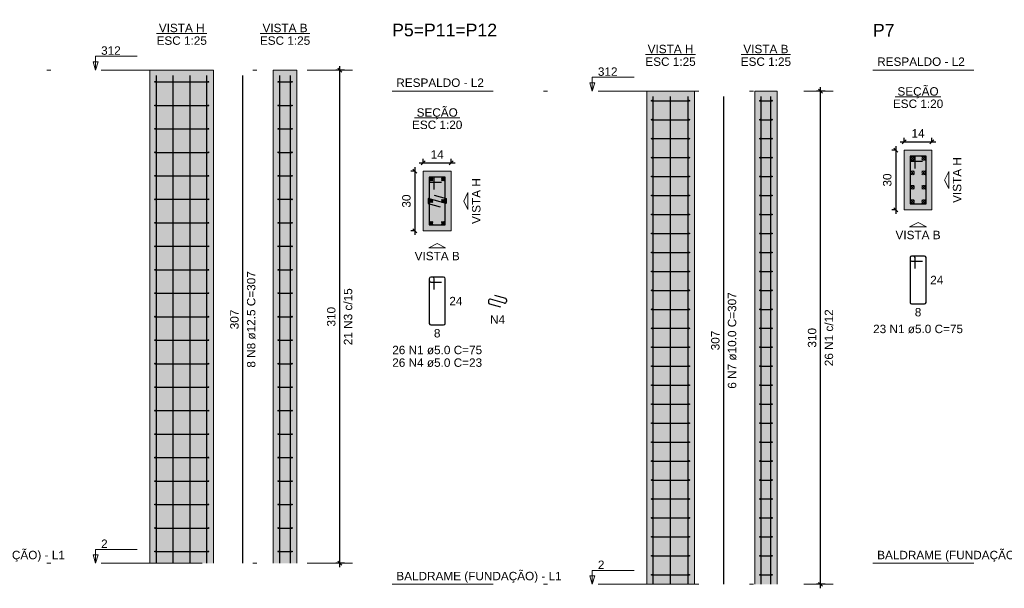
# Model space of a CAD drawing. Header units: millimetres. Extents: x 1852 to 2571, y -668 to -390.
# Tile 34 of 84: x 2165 to 2190, y -404 to -390. Entities that reach past the tile are written whole.
import ezdxf

# ---------------------------------------------------------------- set-up
doc = ezdxf.new("R2010")
doc.units = ezdxf.units.MM
doc.linetypes.add('DASHDOT', pattern=[25.4, 12.7, -6.35, 0, -6.35])
for name, color, linetype, lineweight in [('Descrição da armadura', 7, 'Continuous', 5), ('DT-Barras na forma', 1, 'Continuous', 30), ('DT-Barras no corte', 5, 'Continuous', 5), ('DT-Barras rebatidas', 1, 'Continuous', 30), ('DT-Cotas', 9, 'Continuous', 5), ('DT-Estribos na forma', 1, 'Continuous', 30), ('DT-Forma', 5, 'Continuous', 5), ('DT-Hachura seção pilares', 252, 'Continuous', 5), ('DT-Hachura vista pilares', 252, 'Continuous', 5), ('DT-Pontilhado', 9, 'DASHDOT', 5), ('DT-Textos', 7, 'Continuous', 5), ('DT-Título', 250, 'Continuous', 20), ('Textos armaduras', 7, 'Continuous', 5)]:
    doc.layers.add(name, color=color, linetype=linetype, lineweight=lineweight)
doc.styles.add('ARIAL', font='arial.ttf')
doc.styles.get("Standard").update_dxf_attribs({"font": 'arial.ttf'})
doc.dimstyles.new('UM_20.000000', dxfattribs={"dimtxt": 0.18, "dimasz": 0.1, "dimexe": 0.1, "dimexo": 0.2, "dimgap": 0, "dimtad": 1, "dimtih": 1, "dimtoh": 1, "dimdec": 1, "dimlfac": 20, "dimzin": 0, "dimdsep": 46, "dimtxsty": 'Standard', "dimcen": 0.09, "dimdle": 0.1, "dimadec": 1, "dimazin": 2, "dimtfac": 1, "dimtdec": 4, "dimtofl": 0, "dimtmove": 0, "dimatfit": 3, "dimfxl": 1, "dimtolj": 1, "dimarcsym": 0})
doc.dimstyles.new('UM_25.000000', dxfattribs={"dimtxt": 0.18, "dimasz": 0.1, "dimexe": 0.1, "dimexo": 0.2, "dimgap": 0, "dimtad": 1, "dimtih": 1, "dimtoh": 1, "dimdec": 1, "dimlfac": 25, "dimzin": 0, "dimdsep": 46, "dimtxsty": 'Standard', "dimcen": 0.09, "dimdle": 0.1, "dimadec": 1, "dimazin": 2, "dimtfac": 1, "dimtdec": 4, "dimtofl": 0, "dimtmove": 0, "dimatfit": 3, "dimfxl": 1, "dimtolj": 1, "dimarcsym": 0})

# ---------------------------------------------------------------- blocks, each defined once
blk = doc.blocks.new('_Oblique')
at = {"color": 0, "linetype": 'ByBlock', "lineweight": -2}
blk.add_line((-0.5, -0.5), (0.5, 0.5), dxfattribs=at)
blk = doc.blocks.new('*D1011')
at = {"layer": 'DT-Cotas', "color": 0, "lineweight": -2, "transparency": 16777216}
for p, q in [((2173.206, -391.305), (2172.988, -391.305)), ((2173.088, -403.805), (2173.088, -391.205)), ((2173.206, -403.705), (2172.988, -403.705))]:
    blk.add_line(p, q, dxfattribs=at)
at = {"layer": 'DT-Cotas', "color": 0, "lineweight": -2, "transparency": 16777216, "xscale": 0.1, "yscale": 0.1, "zscale": 0.1}
for p, rotation in [((2173.088, -391.305), 90), ((2173.088, -403.705), 270)]:
    blk.add_blockref('_Oblique', p, dxfattribs=dict(at, rotation=rotation))
blk = doc.blocks.new('*D1012')
at = {"layer": 'DT-Cotas', "color": 0, "lineweight": -2, "transparency": 16777216}
for p, q in [((2173.206, -391.305), (2172.988, -391.305)), ((2173.088, -403.805), (2173.088, -391.205)), ((2173.206, -403.705), (2172.988, -403.705))]:
    blk.add_line(p, q, dxfattribs=at)
at = {"layer": 'DT-Cotas', "color": 0, "lineweight": -2, "transparency": 16777216, "xscale": 0.1, "yscale": 0.1, "zscale": 0.1}
for p, rotation in [((2173.088, -391.305), 90), ((2173.088, -403.705), 270)]:
    blk.add_blockref('_Oblique', p, dxfattribs=dict(at, rotation=rotation))
blk = doc.blocks.new('*D1013')
at = {"layer": 'DT-Cotas', "color": 0, "lineweight": -2, "transparency": 16777216}
for p, q in [((2174.99, -393.846), (2174.878, -393.846)), ((2174.978, -393.746), (2174.978, -395.446)), ((2174.99, -395.346), (2174.878, -395.346))]:
    blk.add_line(p, q, dxfattribs=at)
at = {"layer": 'DT-Cotas', "color": 0, "lineweight": -2, "transparency": 16777216, "xscale": 0.1, "yscale": 0.1, "zscale": 0.1}
for p, rotation in [((2174.978, -393.846), 90), ((2174.978, -395.346), 270)]:
    blk.add_blockref('_Oblique', p, dxfattribs=dict(at, rotation=rotation))
at = {"layer": 'DT-Cotas', "color": 7, "transparency": 16777216, "insert": (2174.766, -394.596), "char_height": 0.2118, "attachment_point": 5, "rotation": 90, "style": 'ARIAL'}
blk.add_mtext('\\A1;30', dxfattribs=at)
blk = doc.blocks.new('*D1014')
at = {"layer": 'DT-Cotas', "color": 0, "lineweight": -2, "transparency": 16777216}
for p, q in [((2175.19, -393.646), (2175.19, -393.534)), ((2175.89, -393.646), (2175.89, -393.534)), ((2175.09, -393.634), (2175.99, -393.634))]:
    blk.add_line(p, q, dxfattribs=at)
at = {"layer": 'DT-Cotas', "color": 0, "lineweight": -2, "transparency": 16777216, "xscale": 0.1, "yscale": 0.1, "zscale": 0.1, "rotation": 180}
blk.add_blockref('_Oblique', (2175.19, -393.634), dxfattribs=at)
at = {"layer": 'DT-Cotas', "color": 0, "lineweight": -2, "transparency": 16777216, "xscale": 0.1, "yscale": 0.1, "zscale": 0.1}
blk.add_blockref('_Oblique', (2175.89, -393.634), dxfattribs=at)
at = {"layer": 'DT-Cotas', "color": 7, "transparency": 16777216, "insert": (2175.54, -393.423), "char_height": 0.2118, "attachment_point": 5, "rotation": 0.0057, "style": 'ARIAL'}
blk.add_mtext('\\A1;14', dxfattribs=at)
blk = doc.blocks.new('*D1015')
at = {"layer": 'DT-Cotas', "color": 0, "lineweight": -2, "transparency": 16777216}
for p, q in [((2185.303, -391.834), (2185.086, -391.834)), ((2185.186, -404.334), (2185.186, -391.734)), ((2185.303, -404.234), (2185.086, -404.234))]:
    blk.add_line(p, q, dxfattribs=at)
at = {"layer": 'DT-Cotas', "color": 0, "lineweight": -2, "transparency": 16777216, "xscale": 0.1, "yscale": 0.1, "zscale": 0.1}
for p, rotation in [((2185.186, -391.834), 90), ((2185.186, -404.234), 270)]:
    blk.add_blockref('_Oblique', p, dxfattribs=dict(at, rotation=rotation))
blk = doc.blocks.new('*D1016')
at = {"layer": 'DT-Cotas', "color": 0, "lineweight": -2, "transparency": 16777216}
for p, q in [((2185.303, -391.834), (2185.086, -391.834)), ((2185.186, -404.334), (2185.186, -391.734)), ((2185.303, -404.234), (2185.086, -404.234))]:
    blk.add_line(p, q, dxfattribs=at)
at = {"layer": 'DT-Cotas', "color": 0, "lineweight": -2, "transparency": 16777216, "xscale": 0.1, "yscale": 0.1, "zscale": 0.1}
for p, rotation in [((2185.186, -391.834), 90), ((2185.186, -404.234), 270)]:
    blk.add_blockref('_Oblique', p, dxfattribs=dict(at, rotation=rotation))
blk = doc.blocks.new('*D1017')
at = {"layer": 'DT-Cotas', "color": 0, "lineweight": -2, "transparency": 16777216}
for p, q in [((2187.087, -393.317), (2186.975, -393.317)), ((2187.075, -393.217), (2187.075, -394.917)), ((2187.087, -394.817), (2186.975, -394.817))]:
    blk.add_line(p, q, dxfattribs=at)
at = {"layer": 'DT-Cotas', "color": 0, "lineweight": -2, "transparency": 16777216, "xscale": 0.1, "yscale": 0.1, "zscale": 0.1}
for p, rotation in [((2187.075, -393.317), 90), ((2187.075, -394.817), 270)]:
    blk.add_blockref('_Oblique', p, dxfattribs=dict(at, rotation=rotation))
at = {"layer": 'DT-Cotas', "color": 7, "transparency": 16777216, "insert": (2186.863, -394.067), "char_height": 0.2118, "attachment_point": 5, "rotation": 90, "style": 'ARIAL'}
blk.add_mtext('\\A1;30', dxfattribs=at)
blk = doc.blocks.new('*D1018')
at = {"layer": 'DT-Cotas', "color": 0, "lineweight": -2, "transparency": 16777216}
for p, q in [((2187.187, -393.105), (2188.087, -393.105)), ((2187.287, -393.117), (2187.287, -393.005)), ((2187.987, -393.117), (2187.987, -393.005))]:
    blk.add_line(p, q, dxfattribs=at)
at = {"layer": 'DT-Cotas', "color": 0, "lineweight": -2, "transparency": 16777216, "xscale": 0.1, "yscale": 0.1, "zscale": 0.1, "rotation": 180}
blk.add_blockref('_Oblique', (2187.287, -393.105), dxfattribs=at)
at = {"layer": 'DT-Cotas', "color": 0, "lineweight": -2, "transparency": 16777216, "xscale": 0.1, "yscale": 0.1, "zscale": 0.1}
blk.add_blockref('_Oblique', (2187.987, -393.105), dxfattribs=at)
at = {"layer": 'DT-Cotas', "color": 7, "transparency": 16777216, "insert": (2187.637, -392.893), "char_height": 0.2118, "attachment_point": 5, "rotation": 0.0057, "style": 'ARIAL'}
blk.add_mtext('\\A1;14', dxfattribs=at)

msp = doc.modelspace()

# ---------------------------------------------------------------- hatches: boundary and pattern name
at = {"layer": 'DT-Hachura seção pilares', "linetype": 'Continuous'}
for points in [[(2187.2871, -394.8166), (2187.2871, -394.8166), (2187.9871, -394.8166), (2187.9871, -393.3166), (2187.2871, -393.3166), (2187.2871, -394.8166)], [(2175.1896, -395.3461), (2175.1896, -395.3461), (2175.8896, -395.3461), (2175.8896, -393.8461), (2175.1896, -393.8461), (2175.1896, -395.3461)]]:
    msp.add_hatch(color=256, dxfattribs=at).paths.add_polyline_path(points)
at = {"layer": 'DT-Hachura vista pilares', "linetype": 'Continuous'}
for points in [[(2168.3123, -403.7045), (2168.3123, -391.3045), (2169.9123, -391.3045), (2169.9123, -403.7045), (2168.3123, -403.7045)], [(2171.412, -403.7045), (2171.412, -391.3045), (2172.012, -391.3045), (2172.012, -403.7045), (2171.412, -403.7045)], [(2180.8098, -404.234), (2180.8098, -391.834), (2182.0098, -391.834), (2182.0098, -404.234), (2180.8098, -404.234)], [(2183.5296, -404.234), (2183.5296, -391.834), (2184.0896, -391.834), (2184.0896, -404.234), (2183.5296, -404.234)]]:
    msp.add_hatch(color=256, dxfattribs=at).paths.add_polyline_path(points)

# ---------------------------------------------------------------- linework, layer by layer
at = {"layer": 'DT-Barras na forma'}
for points in [[(2168.4773, -403.7045), (2168.4773, -391.4405)], [(2168.9006, -403.7045), (2168.9006, -391.4405)], [(2169.3239, -403.7045), (2169.3239, -391.4405)], [(2169.7473, -403.7045), (2169.7473, -391.4405)], [(2171.577, -403.7045), (2171.577, -391.4405)], [(2171.847, -403.7045), (2171.847, -391.4405)], [(2180.9698, -404.234), (2180.9698, -391.97)], [(2181.4098, -404.234), (2181.4098, -391.97)], [(2181.8498, -404.234), (2181.8498, -391.97)], [(2183.6896, -404.234), (2183.6896, -391.97)], [(2183.9296, -404.234), (2183.9296, -391.97)], [(2187.5621, -393.7791), (2187.5621, -393.4666), (2187.4371, -393.4666), (2187.4371, -394.6666), (2187.8371, -394.6666), (2187.8371, -393.4666), (2187.4371, -393.4666), (2187.4371, -393.5916), (2187.7496, -393.5916)], [(2175.4646, -394.3086), (2175.4646, -393.9961), (2175.3396, -393.9961), (2175.3396, -395.1961), (2175.7396, -395.1961), (2175.7396, -393.9961), (2175.3396, -393.9961), (2175.3396, -394.1211), (2175.6521, -394.1211)], [(2175.4635, -394.45), (2175.7646, -394.5336), (2175.7646, -394.6586), (2175.3146, -394.5336), (2175.3146, -394.6586), (2175.6157, -394.7423)]]:
    msp.add_lwpolyline(points, dxfattribs=at)
at = {"layer": 'DT-Barras no corte'}
for p, q in [((2187.4465, -393.5698), (2187.5402, -393.476)), ((2187.4465, -393.476), (2187.5402, -393.5698)), ((2187.734, -393.5698), (2187.8277, -393.476)), ((2187.734, -393.476), (2187.8277, -393.5698)), ((2187.4465, -393.9323), (2187.5402, -393.8385)), ((2187.4465, -393.8385), (2187.5402, -393.9323)), ((2187.734, -393.9323), (2187.8277, -393.8385)), ((2187.734, -393.8385), (2187.8277, -393.9323)), ((2175.3521, -394.0836), (2175.4271, -394.0086)), ((2175.3521, -394.0086), (2175.4271, -394.0836)), ((2175.6521, -394.0836), (2175.7271, -394.0086)), ((2175.6521, -394.0086), (2175.7271, -394.0836)), ((2187.4465, -394.2948), (2187.5402, -394.201)), ((2187.4465, -394.201), (2187.5402, -394.2948)), ((2187.734, -394.2948), (2187.8277, -394.201)), ((2187.734, -394.201), (2187.8277, -394.2948)), ((2175.3521, -394.6336), (2175.4271, -394.5586)), ((2175.3521, -394.5586), (2175.4271, -394.6336)), ((2175.6521, -394.6336), (2175.7271, -394.5586)), ((2175.6521, -394.5586), (2175.7271, -394.6336)), ((2187.4465, -394.6573), (2187.5402, -394.5635)), ((2187.4465, -394.5635), (2187.5402, -394.6573)), ((2187.734, -394.6573), (2187.8277, -394.5635)), ((2187.734, -394.5635), (2187.8277, -394.6573)), ((2175.3521, -395.1836), (2175.4271, -395.1086)), ((2175.3521, -395.1086), (2175.4271, -395.1836)), ((2175.6521, -395.1836), (2175.7271, -395.1086)), ((2175.6521, -395.1086), (2175.7271, -395.1836))]:
    msp.add_line(p, q, dxfattribs=at)
for centre, radius in [((2187.4933, -393.5229), 0.0469), ((2187.7808, -393.5229), 0.0469), ((2187.4933, -393.8854), 0.0469), ((2187.7808, -393.8854), 0.0469), ((2175.3896, -394.0461), 0.0375), ((2175.6896, -394.0461), 0.0375), ((2187.4933, -394.2479), 0.0469), ((2187.7808, -394.2479), 0.0469), ((2175.3896, -394.5961), 0.0375), ((2175.6896, -394.5961), 0.0375), ((2187.4933, -394.6104), 0.0469), ((2187.7808, -394.6104), 0.0469), ((2175.3896, -395.1461), 0.0375), ((2175.6896, -395.1461), 0.0375)]:
    msp.add_circle(centre, radius, dxfattribs=at)
at = {"layer": 'DT-Barras rebatidas'}
for p, q in [((2170.6536, -403.7045), (2170.6536, -391.4405)), ((2182.7511, -404.234), (2182.7511, -391.97)), ((2187.4371, -396.019), (2187.4371, -397.144)), ((2187.4371, -396.019), (2187.4371, -396.069)), ((2187.5246, -395.9815), (2187.4746, -395.9815)), ((2187.7996, -395.9815), (2187.4746, -395.9815)), ((2187.5621, -396.294), (2187.5621, -396.019)), ((2187.8371, -397.144), (2187.8371, -396.019)), ((2187.4746, -396.1065), (2187.7496, -396.1065)), ((2175.3396, -396.5485), (2175.3396, -397.6735)), ((2175.3396, -396.5485), (2175.3396, -396.5985)), ((2175.4271, -396.511), (2175.3771, -396.511)), ((2175.7021, -396.511), (2175.3771, -396.511)), ((2175.4646, -396.8235), (2175.4646, -396.5485)), ((2175.7396, -397.6735), (2175.7396, -396.5485)), ((2175.3771, -396.636), (2175.6521, -396.636)), ((2177.2346, -397.1603), (2176.8796, -397.0617)), ((2176.981, -396.9649), (2177.2546, -397.0409)), ((2176.8321, -397.0979), (2176.8321, -397.145)), ((2176.8596, -397.1812), (2177.1332, -397.2572)), ((2177.2821, -397.077), (2177.2821, -397.1242)), ((2187.4746, -397.1815), (2187.7996, -397.1815)), ((2175.3771, -397.711), (2175.7021, -397.711))]:
    msp.add_line(p, q, dxfattribs=at)
for centre, start, end in [((2187.4746, -396.019), 90, 180), ((2187.4746, -396.019), 90, 180), ((2187.4746, -396.069), 180, 270), ((2187.5246, -396.019), 0, 90), ((2187.7996, -396.019), 0, 90), ((2175.3771, -396.5485), 90, 180), ((2175.3771, -396.5485), 90, 180), ((2175.4271, -396.5485), 0, 90), ((2175.7021, -396.5485), 0, 90), ((2175.3771, -396.5985), 180, 270), ((2176.8696, -397.0979), 74.47589, 180), ((2177.2446, -397.077), 0, 74.47589), ((2176.8696, -397.145), 180, 254.47589), ((2177.2446, -397.1242), 254.47589, 0), ((2187.4746, -397.144), 180, 270), ((2187.7996, -397.144), 270, 0), ((2175.3771, -397.6735), 180, 270), ((2175.7021, -397.6735), 270, 0)]:
    msp.add_arc(centre, 0.0375, start, end, dxfattribs=at)
at = {"layer": 'DT-Estribos na forma'}
for p, q in [((2168.4423, -391.5998), (2169.7823, -391.5998)), ((2171.542, -391.5998), (2171.882, -391.5998)), ((2180.9398, -392.0725), (2181.8798, -392.0725)), ((2183.6596, -392.0725), (2183.9596, -392.0725)), ((2168.4423, -392.1903), (2169.7823, -392.1903)), ((2171.542, -392.1903), (2171.882, -392.1903)), ((2180.9398, -392.5494), (2181.8798, -392.5494)), ((2183.6596, -392.5494), (2183.9596, -392.5494)), ((2168.4423, -392.7807), (2169.7823, -392.7807)), ((2171.542, -392.7807), (2171.882, -392.7807)), ((2180.9398, -393.0264), (2181.8798, -393.0264)), ((2183.6596, -393.0264), (2183.9596, -393.0264)), ((2168.4423, -393.3712), (2169.7823, -393.3712)), ((2171.542, -393.3712), (2171.882, -393.3712)), ((2180.9398, -393.5033), (2181.8798, -393.5033)), ((2183.6596, -393.5033), (2183.9596, -393.5033)), ((2168.4423, -393.9617), (2169.7823, -393.9617)), ((2171.542, -393.9617), (2171.882, -393.9617)), ((2180.9398, -393.9802), (2181.8798, -393.9802)), ((2183.6596, -393.9802), (2183.9596, -393.9802)), ((2168.4423, -394.5522), (2169.7823, -394.5522)), ((2171.542, -394.5522), (2171.882, -394.5522)), ((2180.9398, -394.4571), (2181.8798, -394.4571)), ((2183.6596, -394.4571), (2183.9596, -394.4571)), ((2180.9398, -394.934), (2181.8798, -394.934)), ((2183.6596, -394.934), (2183.9596, -394.934)), ((2168.4423, -395.1426), (2169.7823, -395.1426)), ((2171.542, -395.1426), (2171.882, -395.1426)), ((2180.9398, -395.411), (2181.8798, -395.411)), ((2183.6596, -395.411), (2183.9596, -395.411)), ((2168.4423, -395.7331), (2169.7823, -395.7331)), ((2171.542, -395.7331), (2171.882, -395.7331)), ((2180.9398, -395.8879), (2181.8798, -395.8879)), ((2183.6596, -395.8879), (2183.9596, -395.8879)), ((2168.4423, -396.3236), (2169.7823, -396.3236)), ((2171.542, -396.3236), (2171.882, -396.3236)), ((2180.9398, -396.3648), (2181.8798, -396.3648)), ((2183.6596, -396.3648), (2183.9596, -396.3648)), ((2168.4423, -396.9141), (2169.7823, -396.9141)), ((2171.542, -396.9141), (2171.882, -396.9141)), ((2180.9398, -396.8417), (2181.8798, -396.8417)), ((2183.6596, -396.8417), (2183.9596, -396.8417)), ((2168.4423, -397.5045), (2169.7823, -397.5045)), ((2171.542, -397.5045), (2171.882, -397.5045)), ((2180.9398, -397.3187), (2181.8798, -397.3187)), ((2183.6596, -397.3187), (2183.9596, -397.3187)), ((2180.9398, -397.7956), (2181.8798, -397.7956)), ((2183.6596, -397.7956), (2183.9596, -397.7956)), ((2168.4423, -398.095), (2169.7823, -398.095)), ((2171.542, -398.095), (2171.882, -398.095)), ((2180.9398, -398.2725), (2181.8798, -398.2725)), ((2183.6596, -398.2725), (2183.9596, -398.2725)), ((2168.4423, -398.6855), (2169.7823, -398.6855)), ((2171.542, -398.6855), (2171.882, -398.6855)), ((2180.9398, -398.7494), (2181.8798, -398.7494)), ((2183.6596, -398.7494), (2183.9596, -398.7494)), ((2168.4423, -399.276), (2169.7823, -399.276)), ((2171.542, -399.276), (2171.882, -399.276)), ((2180.9398, -399.2264), (2181.8798, -399.2264)), ((2183.6596, -399.2264), (2183.9596, -399.2264)), ((2180.9398, -399.7033), (2181.8798, -399.7033)), ((2183.6596, -399.7033), (2183.9596, -399.7033)), ((2168.4423, -399.8664), (2169.7823, -399.8664)), ((2171.542, -399.8664), (2171.882, -399.8664)), ((2180.9398, -400.1802), (2181.8798, -400.1802)), ((2183.6596, -400.1802), (2183.9596, -400.1802)), ((2168.4423, -400.4569), (2169.7823, -400.4569)), ((2171.542, -400.4569), (2171.882, -400.4569)), ((2180.9398, -400.6571), (2181.8798, -400.6571)), ((2183.6596, -400.6571), (2183.9596, -400.6571)), ((2168.4423, -401.0474), (2169.7823, -401.0474)), ((2171.542, -401.0474), (2171.882, -401.0474)), ((2180.9398, -401.134), (2181.8798, -401.134)), ((2183.6596, -401.134), (2183.9596, -401.134)), ((2168.4423, -401.6379), (2169.7823, -401.6379)), ((2171.542, -401.6379), (2171.882, -401.6379)), ((2180.9398, -401.611), (2181.8798, -401.611)), ((2183.6596, -401.611), (2183.9596, -401.611)), ((2168.4423, -402.2284), (2169.7823, -402.2284)), ((2171.542, -402.2284), (2171.882, -402.2284)), ((2180.9398, -402.0879), (2181.8798, -402.0879)), ((2183.6596, -402.0879), (2183.9596, -402.0879)), ((2180.9398, -402.5648), (2181.8798, -402.5648)), ((2183.6596, -402.5648), (2183.9596, -402.5648)), ((2168.4423, -402.8188), (2169.7823, -402.8188)), ((2171.542, -402.8188), (2171.882, -402.8188)), ((2180.9398, -403.0417), (2181.8798, -403.0417)), ((2183.6596, -403.0417), (2183.9596, -403.0417)), ((2168.4423, -403.4093), (2169.7823, -403.4093)), ((2171.542, -403.4093), (2171.882, -403.4093)), ((2180.9398, -403.5187), (2181.8798, -403.5187)), ((2183.6596, -403.5187), (2183.9596, -403.5187)), ((2180.9398, -403.9956), (2181.8798, -403.9956)), ((2183.6596, -403.9956), (2183.9596, -403.9956))]:
    msp.add_line(p, q, dxfattribs=at)
for centre in [(2168.4423, -391.5998), (2169.7823, -391.5998), (2171.542, -391.5998), (2171.882, -391.5998), (2180.9398, -392.0725), (2181.8798, -392.0725), (2183.6596, -392.0725), (2183.9596, -392.0725), (2168.4423, -392.1903), (2169.7823, -392.1903), (2171.542, -392.1903), (2171.882, -392.1903), (2180.9398, -392.5494), (2181.8798, -392.5494), (2183.6596, -392.5494), (2183.9596, -392.5494), (2168.4423, -392.7807), (2169.7823, -392.7807), (2171.542, -392.7807), (2171.882, -392.7807), (2180.9398, -393.0264), (2181.8798, -393.0264), (2183.6596, -393.0264), (2183.9596, -393.0264), (2168.4423, -393.3712), (2169.7823, -393.3712), (2171.542, -393.3712), (2171.882, -393.3712), (2180.9398, -393.5033), (2181.8798, -393.5033), (2183.6596, -393.5033), (2183.9596, -393.5033), (2168.4423, -393.9617), (2169.7823, -393.9617), (2171.542, -393.9617), (2171.882, -393.9617), (2180.9398, -393.9802), (2181.8798, -393.9802), (2183.6596, -393.9802), (2183.9596, -393.9802), (2168.4423, -394.5522), (2169.7823, -394.5522), (2171.542, -394.5522), (2171.882, -394.5522), (2180.9398, -394.4571), (2181.8798, -394.4571), (2183.6596, -394.4571), (2183.9596, -394.4571), (2180.9398, -394.934), (2181.8798, -394.934), (2183.6596, -394.934), (2183.9596, -394.934), (2168.4423, -395.1426), (2169.7823, -395.1426), (2171.542, -395.1426), (2171.882, -395.1426), (2180.9398, -395.411), (2181.8798, -395.411), (2183.6596, -395.411), (2183.9596, -395.411), (2168.4423, -395.7331), (2169.7823, -395.7331), (2171.542, -395.7331), (2171.882, -395.7331), (2180.9398, -395.8879), (2181.8798, -395.8879), (2183.6596, -395.8879), (2183.9596, -395.8879), (2168.4423, -396.3236), (2169.7823, -396.3236), (2171.542, -396.3236), (2171.882, -396.3236), (2180.9398, -396.3648), (2181.8798, -396.3648), (2183.6596, -396.3648), (2183.9596, -396.3648), (2168.4423, -396.9141), (2169.7823, -396.9141), (2171.542, -396.9141), (2171.882, -396.9141), (2180.9398, -396.8417), (2181.8798, -396.8417), (2183.6596, -396.8417), (2183.9596, -396.8417), (2180.9398, -397.3187), (2181.8798, -397.3187), (2183.6596, -397.3187), (2183.9596, -397.3187), (2168.4423, -397.5045), (2169.7823, -397.5045), (2171.542, -397.5045), (2171.882, -397.5045), (2180.9398, -397.7956), (2181.8798, -397.7956), (2183.6596, -397.7956), (2183.9596, -397.7956), (2168.4423, -398.095), (2169.7823, -398.095), (2171.542, -398.095), (2171.882, -398.095), (2180.9398, -398.2725), (2181.8798, -398.2725), (2183.6596, -398.2725), (2183.9596, -398.2725), (2168.4423, -398.6855), (2169.7823, -398.6855), (2171.542, -398.6855), (2171.882, -398.6855), (2180.9398, -398.7494), (2181.8798, -398.7494), (2183.6596, -398.7494), (2183.9596, -398.7494), (2168.4423, -399.276), (2169.7823, -399.276), (2171.542, -399.276), (2171.882, -399.276), (2180.9398, -399.2264), (2181.8798, -399.2264), (2183.6596, -399.2264), (2183.9596, -399.2264), (2180.9398, -399.7033), (2181.8798, -399.7033), (2183.6596, -399.7033), (2183.9596, -399.7033), (2168.4423, -399.8664), (2169.7823, -399.8664), (2171.542, -399.8664), (2171.882, -399.8664), (2180.9398, -400.1802), (2181.8798, -400.1802), (2183.6596, -400.1802), (2183.9596, -400.1802), (2168.4423, -400.4569), (2169.7823, -400.4569), (2171.542, -400.4569), (2171.882, -400.4569), (2180.9398, -400.6571), (2181.8798, -400.6571), (2183.6596, -400.6571), (2183.9596, -400.6571), (2168.4423, -401.0474), (2169.7823, -401.0474), (2171.542, -401.0474), (2171.882, -401.0474), (2180.9398, -401.134), (2181.8798, -401.134), (2183.6596, -401.134), (2183.9596, -401.134), (2168.4423, -401.6379), (2169.7823, -401.6379), (2171.542, -401.6379), (2171.882, -401.6379), (2180.9398, -401.611), (2181.8798, -401.611), (2183.6596, -401.611), (2183.9596, -401.611), (2168.4423, -402.2284), (2169.7823, -402.2284), (2171.542, -402.2284), (2171.882, -402.2284), (2180.9398, -402.0879), (2181.8798, -402.0879), (2183.6596, -402.0879), (2183.9596, -402.0879), (2180.9398, -402.5648), (2181.8798, -402.5648), (2183.6596, -402.5648), (2183.9596, -402.5648), (2168.4423, -402.8188), (2169.7823, -402.8188), (2171.542, -402.8188), (2171.882, -402.8188), (2180.9398, -403.0417), (2181.8798, -403.0417), (2183.6596, -403.0417), (2183.9596, -403.0417), (2168.4423, -403.4093), (2169.7823, -403.4093), (2171.542, -403.4093), (2171.882, -403.4093), (2180.9398, -403.5187), (2181.8798, -403.5187), (2183.6596, -403.5187), (2183.9596, -403.5187), (2180.9398, -403.9956), (2181.8798, -403.9956), (2183.6596, -403.9956), (2183.9596, -403.9956)]:
    msp.add_circle(centre, 0.01, dxfattribs=at)
at = {"layer": 'DT-Forma'}
for p, q in [((2168.3123, -391.3045), (2169.9123, -391.3045)), ((2168.3123, -403.7045), (2168.3123, -391.3045)), ((2169.9123, -403.7045), (2169.9123, -391.3045)), ((2171.412, -391.3045), (2172.012, -391.3045)), ((2171.412, -403.7045), (2171.412, -391.3045)), ((2172.012, -403.7045), (2172.012, -391.3045)), ((2180.8098, -391.834), (2182.0098, -391.834)), ((2180.8098, -404.234), (2180.8098, -391.834)), ((2182.0098, -404.234), (2182.0098, -391.834)), ((2183.5296, -391.834), (2184.0896, -391.834)), ((2183.5296, -404.234), (2183.5296, -391.834)), ((2184.0896, -404.234), (2184.0896, -391.834))]:
    msp.add_line(p, q, dxfattribs=at)
for points in [[(2187.2871, -394.8166), (2187.9871, -394.8166), (2187.9871, -393.3166), (2187.2871, -393.3166), (2187.2871, -394.8166)], [(2175.1896, -395.3461), (2175.8896, -395.3461), (2175.8896, -393.8461), (2175.1896, -393.8461), (2175.1896, -395.3461)]]:
    msp.add_lwpolyline(points, close=True, dxfattribs=at)
at = {"layer": 'DT-Pontilhado', "ltscale": 0.2}
for p, q in [((2161.9083, -391.3045), (2173.4059, -391.3045)), ((2186.5034, -391.3045), (2197.6009, -391.3045)), ((2174.4059, -391.834), (2185.5034, -391.834)), ((2161.9083, -403.7045), (2173.4059, -403.7045)), ((2186.5034, -403.7045), (2197.6009, -403.7045)), ((2174.4059, -404.234), (2185.5034, -404.234))]:
    msp.add_line(p, q, dxfattribs=at)
at = {"layer": 'DT-Textos'}
for p, q in [((2168.4824, -390.3832), (2169.7421, -390.3832)), ((2171.0903, -390.3832), (2172.3337, -390.3832)), ((2180.7799, -390.9127), (2182.0397, -390.9127)), ((2183.1879, -390.9127), (2184.4312, -390.9127)), ((2187.0649, -391.9717), (2188.2093, -391.9717)), ((2174.9673, -392.5012), (2176.1118, -392.5012))]:
    msp.add_line(p, q, dxfattribs=at)
for points in [[(2166.9446, -391.3045), (2167.0081, -391.0927), (2166.881, -391.0927), (2166.9446, -391.3045), (2166.9446, -390.9545), (2167.9946, -390.9545)], [(2179.4421, -391.834), (2179.5056, -391.6222), (2179.3786, -391.6222), (2179.4421, -391.834), (2179.4421, -391.484), (2180.4921, -391.484)], [(2166.9446, -403.7045), (2167.0081, -403.4927), (2166.881, -403.4927), (2166.9446, -403.7045), (2166.9446, -403.3545), (2167.9946, -403.3545)], [(2179.4421, -404.234), (2179.5056, -404.0222), (2179.3786, -404.0222), (2179.4421, -404.234), (2179.4421, -403.884), (2180.4921, -403.884)]]:
    msp.add_lwpolyline(points, dxfattribs=at)
for points in [[(2188.4107, -394.0666), (2188.4107, -394.2784), (2188.3048, -394.0666), (2188.4107, -393.8548), (2188.4107, -394.0666)], [(2176.3132, -394.5961), (2176.3132, -394.8079), (2176.2073, -394.5961), (2176.3132, -394.3843), (2176.3132, -394.5961)], [(2187.6371, -395.2402), (2187.4253, -395.2402), (2187.6371, -395.1343), (2187.8489, -395.2402), (2187.6371, -395.2402)], [(2175.5396, -395.7697), (2175.3278, -395.7697), (2175.5396, -395.6638), (2175.7514, -395.7697), (2175.5396, -395.7697)]]:
    msp.add_lwpolyline(points, close=True, dxfattribs=at)

# ---------------------------------------------------------------- texts
at = {"layer": 'Descrição da armadura', "linetype": 'Continuous', "char_height": 0.2118, "width": 4.8647, "attachment_point": 8, "rotation": 90, "line_spacing_factor": 0.798, "style": 'ARIAL'}
for s, insert in [('8 N8 ø12.5 C=307', (2170.9713, -397.5725)), ('6 N7 ø10.0 C=307', (2183.0688, -398.102))]:
    msp.add_mtext(s, dxfattribs=dict(at, insert=insert))
at = {"layer": 'Descrição da armadura', "color": 7, "linetype": 'Continuous', "char_height": 0.2118, "width": 2.869342, "attachment_point": 8, "rotation": 90, "line_spacing_factor": 0.798, "style": 'ARIAL'}
for s, insert in [('21 N3 c/15', (2173.4059, -397.5045)), ('26 N1 c/12', (2185.5034, -398.034))]:
    msp.add_mtext(s, dxfattribs=dict(at, insert=insert))
at = {"layer": 'Descrição da armadura', "linetype": 'Continuous', "char_height": 0.2118, "attachment_point": 8, "line_spacing_factor": 0.798, "style": 'ARIAL'}
for s, insert, width in [('N4', (2177.0571, -397.6808), 0.758398), ('23 N1 ø5.0 C=75', (2187.6371, -397.9228), 4.534748), ('26 N1 ø5.0 C=75', (2175.5396, -398.4523), 4.534748)]:
    msp.add_mtext(s, dxfattribs=dict(at, insert=insert, width=width))
at = {"layer": 'Descrição da armadura', "linetype": 'Continuous', "insert": (2175.5396, -398.77), "char_height": 0.2118, "attachment_point": 8, "line_spacing_factor": 0.798, "style": 'ARIAL'}
msp.add_mtext('26 N4 ø5.0 C=23', dxfattribs=at)
at = {"layer": 'DT-Cotas', "color": 7, "linetype": 'Continuous', "char_height": 0.2118, "width": 0.989858, "attachment_point": 8, "rotation": 90, "line_spacing_factor": 0.798, "style": 'ARIAL'}
for insert in [(2172.9823, -397.5045), (2185.0798, -398.034)]:
    msp.add_mtext('310', dxfattribs=dict(at, insert=insert))
at = {"layer": 'DT-Textos', "linetype": 'Continuous', "char_height": 0.2118, "line_spacing_factor": 0.798, "style": 'ARIAL'}
for s, insert, attachment_point in [('VISTA H', (2169.1123, -390.3514), 8), ('VISTA B', (2171.712, -390.3514), 8), ('ESC 1:25', (2169.1123, -390.6691), 8), ('ESC 1:25', (2171.712, -390.6691), 8), ('VISTA H', (2181.4098, -390.8809), 8), ('VISTA B', (2183.8096, -390.8809), 8), ('ESC 1:25', (2181.4098, -391.1986), 8), ('ESC 1:25', (2183.8096, -391.1986), 8), ('RESPALDO - L2', (2186.6093, -391.1986), 7), ('RESPALDO - L2', (2174.5118, -391.7281), 7), ('SEÇÃO', (2187.6368, -392.0096), 8), ('ESC 1:20', (2187.6371, -392.2576), 8), ('SEÇÃO', (2175.5398, -392.5396), 8), ('ESC 1:20', (2175.5396, -392.7871), 8), ('VISTA B', (2187.6371, -395.5579), 8), ('VISTA B', (2175.5396, -396.0874), 8), ('BALDRAME (FUNDAÇÃO) - L1', (2162.0138, -403.6686), 7), ('BALDRAME (FUNDAÇÃO) - L1', (2186.6088, -403.6686), 7), ('BALDRAME (FUNDAÇÃO) - L1', (2174.5118, -404.1976), 7)]:
    msp.add_mtext(s, dxfattribs=dict(at, insert=insert, attachment_point=attachment_point))
at = {"layer": 'DT-Textos', "char_height": 0.2118, "attachment_point": 7, "line_spacing_factor": 0.798, "style": 'ARIAL'}
for s, insert in [('312', (2167.0846, -390.9195)), ('312', (2179.5821, -391.449)), ('2', (2167.0846, -403.3195)), ('2', (2179.5821, -403.849))]:
    msp.add_mtext(s, dxfattribs=dict(at, insert=insert))
at = {"layer": 'DT-Textos', "linetype": 'Continuous', "char_height": 0.2118, "attachment_point": 8, "rotation": 90, "line_spacing_factor": 0.798, "style": 'ARIAL'}
for insert in [(2188.7284, -394.0666), (2176.6309, -394.5961)]:
    msp.add_mtext('VISTA H', dxfattribs=dict(at, insert=insert))
at = {"layer": 'DT-Título', "linetype": 'Continuous', "char_height": 0.3177, "attachment_point": 7, "line_spacing_factor": 0.798, "style": 'ARIAL'}
for s, insert in [('P5=P11=P12', (2174.4059, -390.4573)), ('P7', (2186.5034, -390.4573))]:
    msp.add_mtext(s, dxfattribs=dict(at, insert=insert))
at = {"layer": 'Textos armaduras', "linetype": 'Continuous', "char_height": 0.2118, "attachment_point": 7, "line_spacing_factor": 0.798, "style": 'ARIAL'}
for s, insert, width in [('24', (2187.943, -396.6874), 0.659905), ('24', (2175.8455, -397.2169), 0.659905), ('8', (2187.5546, -397.4992), 0.329953), ('8', (2175.4571, -398.0287), 0.329953)]:
    msp.add_mtext(s, dxfattribs=dict(at, insert=insert, width=width))
at = {"layer": 'Textos armaduras', "linetype": 'Continuous', "char_height": 0.2118, "width": 0.989858, "attachment_point": 7, "rotation": 90, "line_spacing_factor": 0.798, "style": 'ARIAL'}
for insert in [(2170.5477, -397.82), (2182.6452, -398.3495)]:
    msp.add_mtext('307', dxfattribs=dict(at, insert=insert))

# ---------------------------------------------------------------- dimensions: what is measured, and where the dimension line sits
at = {"layer": 'DT-Cotas'}
for base, p1, p2, override, picture, middle in [((2173.0882, -391.3045), (2173.4059, -403.7045), (2173.4059, -391.3045), {"dimtxt": 0.2118, "dimasz": 0.1, "dimexe": 0.1, "dimexo": 0.2, "dimtad": 1, "dimtih": 0, "dimtoh": 0, "dimdec": 1, "dimlfac": 25, "dimzin": 8, "dimtxsty": 'ARIAL', "dimblk": 'Oblique', "dimblk1": 'Oblique', "dimblk2": 'Oblique', "dimsah": 1, "dimdle": 0.1, "dimse1": 0, "dimse2": 0, "dimclrt": 7, "dimadec": 1, "dimazin": 3, "dimtmove": 2, "dimldrblk": 'Oblique'}, '*D1011', (2172.8764, -397.5045)), ((2173.0882, -391.3045), (2173.4059, -403.7045), (2173.4059, -391.3045), {"dimtxt": 0.2118, "dimasz": 0.1, "dimexe": 0.1, "dimexo": 0.2, "dimtad": 1, "dimtih": 0, "dimtoh": 0, "dimdec": 1, "dimlfac": 25, "dimzin": 8, "dimtxsty": 'ARIAL', "dimblk": 'Oblique', "dimblk1": 'Oblique', "dimblk2": 'Oblique', "dimsah": 1, "dimdle": 0.1, "dimse1": 0, "dimse2": 0, "dimclrt": 256, "dimadec": 1, "dimazin": 3, "dimtmove": 2, "dimldrblk": 'Oblique'}, '*D1012', (2172.8764, -397.5045)), ((2185.1857, -391.834), (2185.5034, -404.234), (2185.5034, -391.834), {"dimtxt": 0.2118, "dimasz": 0.1, "dimexe": 0.1, "dimexo": 0.2, "dimtad": 1, "dimtih": 0, "dimtoh": 0, "dimdec": 1, "dimlfac": 25, "dimzin": 8, "dimtxsty": 'ARIAL', "dimblk": 'Oblique', "dimblk1": 'Oblique', "dimblk2": 'Oblique', "dimsah": 1, "dimdle": 0.1, "dimse1": 0, "dimse2": 0, "dimclrt": 7, "dimadec": 1, "dimazin": 3, "dimtmove": 2, "dimldrblk": 'Oblique'}, '*D1015', (2184.9739, -398.034)), ((2185.1857, -391.834), (2185.5034, -404.234), (2185.5034, -391.834), {"dimtxt": 0.2118, "dimasz": 0.1, "dimexe": 0.1, "dimexo": 0.2, "dimtad": 1, "dimtih": 0, "dimtoh": 0, "dimdec": 1, "dimlfac": 25, "dimzin": 8, "dimtxsty": 'ARIAL', "dimblk": 'Oblique', "dimblk1": 'Oblique', "dimblk2": 'Oblique', "dimsah": 1, "dimdle": 0.1, "dimse1": 0, "dimse2": 0, "dimclrt": 256, "dimadec": 1, "dimazin": 3, "dimtmove": 2, "dimldrblk": 'Oblique'}, '*D1016', (2184.9739, -398.034))]:
    dim = msp.add_linear_dim(base=base, p1=p1, p2=p2, angle=90, text=' ', dimstyle='UM_25.000000', override=override, dxfattribs=at)
    dim.commit()
    dim.dimension.update_dxf_attribs({"geometry": picture, "text_midpoint": middle, "dimtype": 160, "text_rotation": 90})
for base, p1, p2, picture, middle in [((2187.9871, -393.1048), (2187.2871, -393.3166), (2187.9871, -393.3166), '*D1018', (2187.6371, -392.893)), ((2175.8896, -393.6343), (2175.1896, -393.8461), (2175.8896, -393.8461), '*D1014', (2175.5396, -393.4225))]:
    dim = msp.add_linear_dim(base=base, p1=p1, p2=p2, dimstyle='UM_20.000000', override={"dimtxt": 0.2118, "dimasz": 0.1, "dimexe": 0.1, "dimexo": 0.2, "dimtad": 1, "dimtih": 0, "dimtoh": 0, "dimdec": 1, "dimlfac": 20, "dimzin": 8, "dimtxsty": 'ARIAL', "dimblk": 'Oblique', "dimblk1": 'Oblique', "dimblk2": 'Oblique', "dimsah": 1, "dimdle": 0.1, "dimse1": 0, "dimse2": 0, "dimclrt": 7, "dimadec": 1, "dimazin": 3, "dimtmove": 2, "dimldrblk": 'Oblique'}, dxfattribs=at)
    dim.commit()
    dim.dimension.update_dxf_attribs({"geometry": picture, "text_midpoint": middle, "dimtype": 160, "text_rotation": 0.00573})
for base, p1, p2, picture, middle in [((2187.0753, -394.8166), (2187.2871, -393.3166), (2187.2871, -394.8166), '*D1017', (2186.8635, -394.0666)), ((2174.9778, -395.3461), (2175.1896, -393.8461), (2175.1896, -395.3461), '*D1013', (2174.766, -394.5961))]:
    dim = msp.add_linear_dim(base=base, p1=p1, p2=p2, angle=90, dimstyle='UM_20.000000', override={"dimtxt": 0.2118, "dimasz": 0.1, "dimexe": 0.1, "dimexo": 0.2, "dimtad": 1, "dimtih": 0, "dimtoh": 0, "dimdec": 1, "dimlfac": 20, "dimzin": 8, "dimtxsty": 'ARIAL', "dimblk": 'Oblique', "dimblk1": 'Oblique', "dimblk2": 'Oblique', "dimsah": 1, "dimdle": 0.1, "dimse1": 0, "dimse2": 0, "dimclrt": 7, "dimadec": 1, "dimazin": 3, "dimtmove": 2, "dimldrblk": 'Oblique'}, dxfattribs=at)
    dim.commit()
    dim.dimension.update_dxf_attribs({"geometry": picture, "text_midpoint": middle, "dimtype": 160, "text_rotation": 90})

doc.saveas('drawing.dxf')
